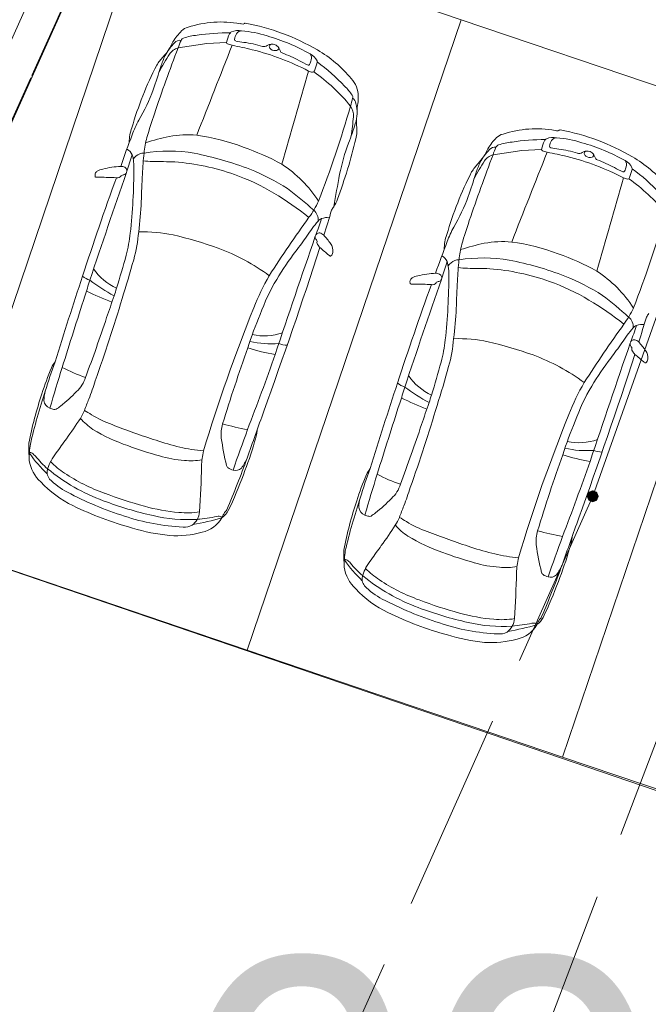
# Model space of a CAD drawing. Header units: metres. Extents: x 6541766 to 6542178, y 5894743 to 5895314.
# Tile 52 of 77: x 6541956.04 to 6541960.76, y 5895228.15 to 5895235.55. Entities that reach past the tile are written whole.
import ezdxf

# ---------------------------------------------------------------- set-up
doc = ezdxf.new("R2010")
doc.units = ezdxf.units.M
for name, pattern in [('0.5_0.5', [1, 0.5, -0.5]), ('1.0_0.5', [1.5, 1, -0.5]), ('1.5_0.5', [2, 1.5, -0.5]), ('DASHED', [0.75, 0.5, -0.25]), ('egkk-500', [2, 1.5, -0.5]), ('egug-500', [1, 0.5, -0.5])]:
    doc.linetypes.add(name, pattern=pattern)
for name, color, linetype in [('217-kontur klasyfikacyjny', 7, 'Continuous'), ('218-kontur użytku gruntowego', 7, 'Continuous'), ('219-działka ewidencyjna', 7, 'Continuous'), ('jezdnia', 7, 'Continuous'), ('zadrzewienie  zakrzewienie', 7, 'Continuous')]:
    doc.layers.add(name, color=color, linetype=linetype)
for name, color, linetype, lineweight in [('_dr_obrzeże 8x30', 210, 'Continuous', 30), ('A-OPIS', 4, 'Continuous', 20), ('A-OZNACZENIA', 7, 'Continuous', 15), ('A-PZT', 4, 'Continuous', 9), ('IE - podklad', 8, 'Continuous', 9)]:
    doc.layers.add(name, color=color, linetype=linetype, lineweight=lineweight)
doc.layers.add('A-ZIELŃ - PROJ -B', color=7, linetype='Continuous', lineweight=13, true_color=0x91c200)
doc.styles.add('MtXpl_Arial54', font='arial.ttf', dxfattribs={"height": 0.2})

# ---------------------------------------------------------------- blocks, each defined once
blk = doc.blocks.new('blok - podklad szary rfqfqw')
at = {"color": 8, "linetype": 'ByBlock', "lineweight": 9}
for p, q in [((6541957.2252, 5895235.3371), (6541957.4413, 5895235.3702)), ((6541957.4413, 5895235.3702), (6541957.5892, 5895235.3776)), ((6541959.5911, 5895234.5347), (6541959.8072, 5895234.5678)), ((6541959.8072, 5895234.5678), (6541959.9551, 5895234.5752))]:
    blk.add_line(p, q, dxfattribs=at)
for centre, radius, start, end in [((6541957.335, 5895235.3739), 0.1242, 106.31028, 132.08343), ((6541957.5483, 5895234.7263), 0.806, 79.80576, 107.93425), ((6541957.7242, 5895235.7026), 0.1859, 259.70499, 266.69007), ((6541957.7122, 5895235.5313), 0.0144, 274.97663, 317.74613), ((6541957.7284, 5895235.5154), 0.00831, 80.0944, 131.64394), ((6541957.4361, 5895233.9045), 1.6455, 59.48385, 79.71641), ((6541957.5464, 5895235.1693), 0.4182, 134.78774, 149.36891), ((6541957.4022, 5895235.0189), 0.4151, 94.75597, 109.01206), ((6541957.6047, 5895233.9104), 1.5405, 89.50703, 98.84838), ((6541957.8473, 5895235.3229), 0.2638, 152.90406, 168.03996), ((6541957.6425, 5895235.4276), 0.0338, 117.74854, 152.77186), ((6541957.6766, 5895235.3442), 0.1238, 77.97471, 113.74442), ((6541957.7601, 5895235.3841), 0.1125, 147.91706, 171.27031), ((6541957.7017, 5895235.4228), 0.0425, 88.99579, 150.18463), ((6541957.637, 5895234.6191), 0.8487, 72.41689, 85.57581), ((6541957.4644, 5895233.9429), 1.546, 60.87977, 73.89084), ((6541957.4774, 5895235.0947), 0.3954, 134.71677, 152.01673), ((6541956.0052, 5895235.982), 1.3248, 330.11566, 333.08915), ((6541957.2399, 5895235.3422), 0.0527, 81.86003, 140.53449), ((6541957.5439, 5895235.2466), 0.3313, 153.52485, 164.14839), ((6541957.28, 5895235.3766), 0.0372, 110.4707, 151.41505), ((6542296.0242, 5895101.3736), 363.952, 158.399375, 158.513649), ((6541957.598, 5895235.3765), 0.0088, 172.76704, 254.01963), ((6541957.7442, 5895235.7883), 0.4458, 250.52175, 255.38123), ((6541956.1263, 5895228.1049), 7.4067, 77.08414, 78.27314), ((6541957.6596, 5895235.4002), 0.0108, 174.49739, 263.72439), ((6541957.8552, 5895236.3659), 0.9961, 258.60685, 262.08905), ((6541957.6333, 5895234.66), 0.7243, 71.89777, 83.27164), ((6541957.8696, 5895235.3905), 0.0435, 255.04165, 305.55766), ((6541957.9297, 5895235.3023), 0.0632, 67.53453, 123.40724), ((6541957.93, 5895235.3457), 0.02, 100.28788, 174.01906), ((6541957.9415, 5895235.3531), 0.0319, 189.56076, 232.01898), ((6541957.9399, 5895235.3148), 0.048, 27.52786, 73.16338), ((6541969.9063, 5895230.4843), 13.578, 159.05907, 161.27545), ((6541957.4129, 5895234.9903), 0.411, 136.8307, 147.97407), ((6541958.6021, 5895234.363), 1.7146, 147.24121, 152.34762), ((6541957.8867, 5895234.9312), 0.8349, 155.2904, 161.44166), ((6541956.8639, 5895235.5144), 0.348, 315.73634, 326.42545), ((6541957.2573, 5895235.2234), 0.1182, 105.76462, 145.2232), ((6541957.303, 5895233.4171), 1.9662, 62.67295, 75.9051), ((6541957.9538, 5895235.3682), 0.0514, 231.6454, 287.77938), ((6541957.9644, 5895235.335), 0.0164, 287.7624, 27.75354), ((6541957.8318, 5895235.2535), 0.1722, 21.69566, 28.97128), ((6541958.0205, 5895235.3269), 0.0303, 198.60575, 245.04043), ((6541957.6922, 5895234.4312), 0.9237, 61.24927, 70.02834), ((6541958.1614, 5895235.1877), 0.1194, 25.86571, 62.39629), ((6541958.1805, 5895235.2629), 0.0473, 340.92986, 40.16325), ((6541957.7877, 5895234.4932), 0.9599, 39.74002, 59.71982), ((6541959.4206, 5895234.0028), 2.6466, 152.90426, 163.87467), ((6541952.5861, 5895236.5732), 4.7145, 340.81001, 343.02646), ((6541958.4996, 5895235.888), 0.7418, 240.70025, 246.2738), ((6541958.2047, 5895235.2177), 0.00955, 247.91697, 337.56255), ((6541958.0471, 5895235.2915), 0.1835, 335.03809, 346.1035), ((6541963.8751, 5895233.321), 5.9201, 161.21938, 161.84487), ((6541958.2547, 5895235.2317), 0.0162, 342.94905, 29.60093), ((6541957.4363, 5895234.093), 1.4123, 42.60731, 53.77502), ((6541900.3389, 5895251.4762), 60.1219, 343.56261, 344.257182), ((6541958.244, 5895235.2355), 0.0812, 241.7979, 263.99463), ((6541958.2366, 5895235.168), 0.0134, 265.40197, 349.93896), ((6541957.4568, 5895234.0379), 1.369, 39.03669, 54.86273), ((6541958.2743, 5895234.8212), 0.3042, 31.97924, 48.52548), ((6541958.378, 5895234.9718), 0.2001, 0.47638, 42.42489), ((6541955.6655, 5895235.5326), 1.4644, 329.7245, 339.65808), ((6541958.5105, 5895234.9667), 0.0269, 345.46128, 35.41116), ((6541954.1261, 5895236.1254), 4.5618, 344.41941, 345.19858), ((6541958.5052, 5895234.9129), 0.0565, 6.56544, 56.41618), ((6541958.2933, 5895234.8521), 0.2764, 342.17561, 14.09079), ((6541959.0504, 5895234.8369), 0.4822, 170.21349, 176.31256), ((6541958.1887, 5895234.9669), 0.3895, 352.90606, 0.96626), ((6541962.3548, 5895233.0671), 5.597, 161.4995, 163.40944), ((6541950.5261, 5895237.1956), 8.3171, 338.78882, 343.97899), ((6541958.4132, 5895234.827), 0.1297, 356.9947, 34.35047), ((6541957.5098, 5895234.467), 0.6657, 150.54411, 160.86388), ((6541955.1259, 5895235.8784), 3.6058, 339.62234, 342.05725), ((6541954.6589, 5895235.2179), 3.9041, 352.00469, 354.15219), ((6541958.3382, 5895234.7183), 0.2309, 344.25993, 9.01435), ((6541958.8301, 5895234.7822), 0.2652, 174.43295, 186.0042), ((6541962.4683, 5895232.5065), 5.9971, 158.6971, 161.12013), ((6541957.1483, 5895234.6342), 0.2895, 159.01072, 181.23986), ((6541957.2959, 5895233.942), 0.743, 84.65373, 100.58975), ((6541957.1644, 5895233.163), 1.5319, 68.97699, 82.47028), ((6541959.7009, 5895234.5715), 0.1242, 106.31028, 132.08343), ((6541959.9142, 5895233.9239), 0.806, 79.80576, 107.93425), ((6541960.0901, 5895234.9002), 0.1859, 259.70499, 266.69007), ((6541960.0781, 5895234.7289), 0.0144, 274.97663, 317.74613), ((6541960.0943, 5895234.713), 0.00831, 80.0944, 131.64394), ((6541959.802, 5895233.1021), 1.6455, 59.48385, 79.71641), ((6541957.6909, 5895234.4774), 0.7249, 164.98927, 174.42739), ((6541957.5107, 5895232.9873), 1.7212, 101.77918, 107.9165), ((6541954.8788, 5895235.5282), 3.7836, 339.46407, 346.66659), ((6541959.8423, 5895234.1119), 1.4306, 159.07834, 168.8723), ((6541959.9122, 5895234.3669), 0.4182, 134.78774, 149.36891), ((6541959.6458, 5895234.5742), 0.0372, 110.4707, 151.41505), ((6541959.7681, 5895234.2165), 0.4151, 94.75597, 109.01206), ((6541959.9706, 5895233.108), 1.5405, 89.50703, 98.84838), ((6541960.2131, 5895234.5205), 0.2638, 152.90406, 168.03996), ((6541960.0084, 5895234.6252), 0.0338, 117.74854, 152.77186), ((6541960.0425, 5895234.5418), 0.1238, 77.97471, 113.74442), ((6541960.126, 5895234.5817), 0.1125, 147.91706, 171.27031), ((6541960.0676, 5895234.6204), 0.0425, 88.99579, 150.18463), ((6541960.0028, 5895233.8167), 0.8487, 72.41689, 85.57581), ((6541959.8302, 5895233.1405), 1.546, 60.87977, 73.89084), ((6541956.7976, 5895234.4972), 0.0912, 24.16037, 62.10183), ((6541958.5411, 5895233.9242), 1.769, 159.8141, 164.03209), ((6541956.5935, 5895234.4499), 0.2995, 357.74661, 16.42663), ((6541956.9898, 5895234.4311), 0.1237, 115.18512, 145.04421), ((6541956.9635, 5895234.4763), 0.0718, 85.22645, 111.48359), ((6541959.4286, 5895234.2893), 2.4727, 173.99788, 177.68385), ((6541957.1534, 5895233.4185), 1.1442, 80.26424, 99.25275), ((6541956.8785, 5895232.1295), 2.4617, 68.8879, 79.02974), ((6541957.1484, 5895232.9375), 1.7494, 60.73325, 71.13871), ((6541972.2722, 5895229.6819), 13.578, 159.05907, 161.27545), ((6541959.8432, 5895234.2923), 0.3954, 134.71677, 152.01673), ((6541958.371, 5895235.1796), 1.3248, 330.11566, 333.08915), ((6541959.6232, 5895234.421), 0.1182, 105.76462, 145.2232), ((6541959.6057, 5895234.5398), 0.0527, 81.86003, 140.53449), ((6541959.9097, 5895234.4443), 0.3313, 153.52485, 164.14839), ((6542298.3901, 5895100.5712), 363.952, 158.399375, 158.513649), ((6541959.9638, 5895234.5741), 0.0088, 172.76704, 254.01963), ((6541960.1101, 5895234.9859), 0.4458, 250.52175, 255.38123), ((6541958.4922, 5895227.3025), 7.4067, 77.08414, 78.27314), ((6541960.0255, 5895234.5978), 0.0108, 174.49739, 263.72439), ((6541960.2211, 5895235.5635), 0.9961, 258.60685, 262.08905), ((6541959.9992, 5895233.8576), 0.7243, 71.89777, 83.27164), ((6541960.2354, 5895234.5881), 0.0435, 255.04165, 305.55766), ((6541960.2955, 5895234.4999), 0.0632, 67.53453, 123.40724), ((6541960.2959, 5895234.5433), 0.02, 100.28788, 174.01906), ((6541960.3074, 5895234.5507), 0.0319, 189.56076, 232.01898), ((6541960.3058, 5895234.5124), 0.048, 27.52786, 73.16338), ((6541960.3303, 5895234.5326), 0.0164, 287.7624, 27.75354), ((6541960.1977, 5895234.4511), 0.1722, 21.69566, 28.97128), ((6541957.0302, 5895234.8786), 0.394, 260.33764, 270.44027), ((6541956.8691, 5895219.6936), 14.7919, 88.71758, 89.36434), ((6541957.0541, 5895232.6925), 1.7952, 70.66658, 85.33197), ((6541957.4978, 5895233.6836), 0.9297, 32.7369, 57.03369), ((6541959.7787, 5895234.1879), 0.411, 136.8307, 147.97407), ((6541960.968, 5895233.5606), 1.7146, 147.24121, 152.34762), ((6541960.2526, 5895234.1288), 0.8349, 155.2904, 161.44166), ((6541959.2298, 5895234.712), 0.348, 315.73634, 326.42545), ((6541959.6689, 5895232.6147), 1.9662, 62.67295, 75.9051), ((6541960.3196, 5895234.5658), 0.0514, 231.6454, 287.77938), ((6541960.3864, 5895234.5245), 0.0303, 198.60575, 245.04043), ((6541960.0581, 5895233.6288), 0.9237, 61.24927, 70.02834), ((6541960.5273, 5895234.3853), 0.1194, 25.86571, 62.39629), ((6541960.5464, 5895234.4605), 0.0473, 340.92986, 40.16325), ((6541960.1535, 5895233.6908), 0.9599, 39.74002, 59.71982), ((6542010.5264, 5895215.6523), 56.8682, 160.75051, 161.61062), ((6541956.6435, 5895234.3804), 0.0425, 162.46603, 191.70985), ((6541956.6404, 5895234.3804), 0.0396, 125.4297, 161.152), ((6541956.6781, 5895234.3069), 0.1219, 98.83084, 119.81536), ((6541956.7729, 5895234.0325), 0.4108, 96.32248, 106.04398), ((6541956.8161, 5895233.8507), 0.5968, 92.14374, 98.52193), ((6541956.7967, 5895234.376), 0.0711, 67.48119, 92.3639), ((6541956.818, 5895234.3566), 0.0286, 89.60133, 136.7781), ((6541956.8121, 5895234.4127), 0.0281, 282.55525, 334.82722), ((6541956.8094, 5895234.4141), 0.0312, 334.53233, 62.10086), ((6541952.515, 5895234.4274), 4.3778, 353.69075, 0.14003), ((6541962.4588, 5895234.0487), 5.5114, 176.45828, 178.60783), ((6541957.1028, 5895232.8482), 1.6322, 58.92177, 70.47071), ((6541957.0821, 5895232.7477), 1.812, 57.80073, 67.85565), ((6541974.4533, 5895231.3637), 16.2977, 169.30565, 170.17468), ((6541961.7864, 5895233.2004), 2.6466, 152.90426, 163.87467), ((6541954.9519, 5895235.7708), 4.7145, 340.81001, 343.02646), ((6541960.8654, 5895235.0856), 0.7418, 240.70025, 246.2738), ((6541960.5706, 5895234.4153), 0.00955, 247.91697, 337.56255), ((6541960.413, 5895234.4891), 0.1835, 335.03809, 346.1035), ((6541966.241, 5895232.5186), 5.9201, 161.21938, 161.84487), ((6541960.6206, 5895234.4293), 0.0162, 342.94905, 29.60093), ((6541959.8022, 5895233.2906), 1.4123, 42.60731, 53.77502), ((6541979.4069, 5895226.1631), 24.0839, 160.09607, 161.95802), ((6541956.6077, 5895234.3719), 0.00586, 181.65504, 275.78891), ((6541956.6485, 5895235.7086), 1.3431, 268.28748, 269.56141), ((6541956.6563, 5895232.7054), 1.6602, 86.36172, 90.62718), ((6541956.7708, 5895234.3913), 0.0304, 252.66881, 330.23322), ((6541902.7048, 5895250.6738), 60.1219, 343.56261, 344.257182), ((6541960.6099, 5895234.4331), 0.0812, 241.7979, 263.99463), ((6541960.6025, 5895234.3656), 0.0134, 265.40197, 349.93896), ((6541959.8227, 5895233.2355), 1.369, 39.03669, 54.86273), ((6541956.7379, 5895232.2109), 2.3664, 51.58307, 59.32106), ((6541956.5436, 5895232.2739), 2.5081, 47.32532, 53.15329), ((6541952.6267, 5895234.4429), 4.3302, 353.53814, 356.5543), ((6541957.6647, 5895234.4666), 0.6759, 323.54987, 335.50896), ((6541958.2204, 5895234.2646), 0.2115, 325.49266, 342.48357), ((6541958.0314, 5895234.7302), 1.4644, 329.7245, 339.65808), ((6541958.188, 5895234.0478), 0.0895, 352.91514, 51.54512), ((6541450.3415, 5895394.9826), 532.8968, 342.409089, 342.430217), ((6541958.4707, 5895234.0805), 0.0996, 139.79773, 157.51278), ((6541952.892, 5895236.3932), 8.3171, 338.78882, 343.97899), ((6541965.5328, 5895228.7632), 9.042, 144.1012, 147.46043), ((6541959.3525, 5895233.135), 1.4036, 140.02793, 145.81578), ((6541954.838, 5895235.2378), 3.6618, 339.10083, 341.15823), ((6541958.3187, 5895234.0049), 0.0526, 106.73159, 142.69057), ((6541958.3431, 5895233.9617), 0.1015, 80.0491, 112.93363), ((6541964.7206, 5895232.2647), 5.597, 161.4995, 163.40944), ((6541955.6075, 5895234.0956), 1.2676, 345.60675, 353.23592), ((6541955.7181, 5895234.0664), 1.2162, 344.75879, 354.7737), ((6541956.9674, 5895232.9096), 1.0467, 77.79352, 92.08466), ((6541958.2828, 5895233.917), 0.028, 120.7743, 215.92265), ((6541958.2862, 5895233.9219), 0.0261, 81.76075, 132.74621), ((6541958.2779, 5895233.8919), 0.0571, 43.53701, 77.81505), ((6541959.8757, 5895233.6646), 0.6657, 150.54411, 160.86388), ((6541956.4975, 5895230.9474), 3.0642, 70.3839, 76.96378), ((6542223.7427, 5895143.4168), 280.4904, 161.175516, 161.367053), ((6541955.6609, 5895235.6609), 3.0695, 322.92181, 325.53035), ((6541958.1804, 5895233.8418), 0.099, 28.94297, 36.4132), ((6541958.2467, 5895233.8808), 0.0223, 349.21668, 23.71812), ((6541958.2911, 5895233.8737), 0.0227, 172.60312, 211.86016), ((6541957.7436, 5895233.4128), 0.7747, 36.01422, 42.00305), ((6541958.2967, 5895233.8138), 0.0916, 352.26065, 36.54557), ((6541964.8341, 5895231.7041), 5.9971, 158.6971, 161.12013), ((6541959.5142, 5895233.8318), 0.2895, 159.01072, 181.23986), ((6541959.8766, 5895232.1849), 1.7212, 101.77918, 107.9165), ((6541959.6618, 5895233.1396), 0.743, 84.65373, 100.58975), ((6541959.5303, 5895232.3606), 1.5319, 68.97699, 82.47028), ((6541956.9766, 5895232.3545), 1.5781, 53.72549, 69.61769), ((6541918.7126, 5895246.7424), 41.629, 340.15378, 341.94072), ((6541959.8089, 5895232.5001), 2.1457, 142.36457, 149.18911), ((6541957.7063, 5895233.4), 0.73, 36.80701, 39.23099), ((6541957.008, 5895232.2714), 2.0243, 48.22482, 50.67506), ((6541958.3494, 5895233.8043), 0.0381, 308.88812, 355.85933), ((6541960.0568, 5895233.675), 0.7249, 164.98927, 174.42739), ((6541944.5561, 5895237.197), 12.7457, 343.29118, 344.45156), ((6541949.9352, 5895235.6594), 7.2146, 342.2099, 344.62581), ((6541958.3883, 5895233.8163), 0.0473, 228.03488, 242.63096), ((6541958.3697, 5895233.7794), 0.00607, 238.26215, 307.2572), ((6541959.1634, 5895233.6948), 0.0912, 24.16037, 62.10183), ((6541960.907, 5895233.1218), 1.769, 159.8141, 164.03209), ((6541958.9594, 5895233.6475), 0.2995, 357.74661, 16.42663), ((6541959.3557, 5895233.6287), 0.1237, 115.18512, 145.04421), ((6541959.3293, 5895233.6739), 0.0718, 85.22645, 111.48359), ((6541961.7944, 5895233.4869), 2.4727, 173.99788, 177.68385), ((6541959.5193, 5895232.6161), 1.1442, 80.26424, 99.25275), ((6541959.2443, 5895231.3271), 2.4617, 68.8879, 79.02974), ((6541959.5143, 5895232.1351), 1.7494, 60.73325, 71.13871), ((6541956.9237, 5895233.8959), 0.3971, 213.07923, 246.21949), ((6541959.182, 5895233.0483), 0.5968, 92.14374, 98.52193), ((6541959.1626, 5895233.5736), 0.0711, 67.48119, 92.3639), ((6541959.3961, 5895234.0762), 0.394, 260.33764, 270.44027), ((6541959.235, 5895218.8912), 14.7919, 88.71758, 89.36434), ((6541959.4199, 5895231.8901), 1.7952, 70.66658, 85.33197), ((6541959.8636, 5895232.8812), 0.9297, 32.7369, 57.03369), ((6541987.6606, 5895223.3192), 32.8129, 161.69992, 162.87689), ((6541956.6352, 5895233.7945), 0.2146, 233.3895, 250.08808), ((6541951.946, 5895234.9873), 4.8222, 341.69416, 343.18903), ((6541957.5645, 5895234.9511), 1.6882, 233.57867, 240.93852), ((6541959.4216, 5895232.7507), 1.7468, 149.90273, 158.67823), ((6541959.2684, 5895232.8273), 1.5138, 149.34823, 160.37246), ((6542012.8922, 5895214.8499), 56.8682, 160.75051, 161.61062), ((6541959.0094, 5895233.578), 0.0425, 162.46603, 191.70985), ((6541958.9736, 5895233.5695), 0.00586, 181.65504, 275.78891), ((6541959.0063, 5895233.578), 0.0396, 125.4297, 161.152), ((6541959.044, 5895233.5045), 0.1219, 98.83084, 119.81536), ((6541959.1388, 5895233.2301), 0.4108, 96.32248, 106.04398), ((6541959.1366, 5895233.5889), 0.0304, 252.66881, 330.23322), ((6541959.1839, 5895233.5542), 0.0286, 89.60133, 136.7781), ((6541959.178, 5895233.6103), 0.0281, 282.55525, 334.82722), ((6541959.1753, 5895233.6117), 0.0312, 334.53233, 62.10086), ((6541954.8808, 5895233.625), 4.3778, 353.69075, 0.14003), ((6541964.8246, 5895233.2463), 5.5114, 176.45828, 178.60783), ((6541959.4687, 5895232.0458), 1.6322, 58.92177, 70.47071), ((6541959.448, 5895231.9453), 1.812, 57.80073, 67.85565), ((6541957.5825, 5895235.6391), 2.371, 243.8286, 248.87872), ((6541968.976, 5895229.3964), 12.8938, 161.28986, 161.55739), ((6541981.7728, 5895225.3607), 24.0839, 160.09607, 161.95802), ((6541959.0143, 5895234.9062), 1.3431, 268.28748, 269.56141), ((6541959.0222, 5895231.903), 1.6602, 86.36172, 90.62718), ((6542033.7811, 5895208.6957), 81.1328, 162.218438, 162.614439), ((6541945.0094, 5895236.9659), 12.3068, 340.40152, 343.42465), ((6541935.8014, 5895240.5531), 22.1066, 340.87803, 341.3275), ((6541959.1038, 5895231.4085), 2.3664, 51.58307, 59.32106), ((6541958.9095, 5895231.4715), 2.5081, 47.32532, 53.15329), ((6541969.3177, 5895228.7278), 12.4292, 157.99016, 163.24734), ((6541954.9925, 5895233.6405), 4.3302, 353.53814, 356.5543), ((6541960.0305, 5895233.6642), 0.6759, 323.54987, 335.50896), ((6541944.6586, 5895237.3036), 12.6747, 339.48969, 341.64097), ((6541960.3376, 5895232.2644), 2.7154, 156.7614, 162.42115), ((6541960.5539, 5895233.2454), 0.0895, 352.91514, 51.54512), ((6541452.7074, 5895394.1802), 532.8968, 342.409089, 342.430217), ((6541960.8366, 5895233.2781), 0.0996, 139.79773, 157.51278), ((6541967.8987, 5895227.9608), 9.042, 144.1012, 147.46043), ((6541961.7184, 5895232.3327), 1.4036, 140.02793, 145.81578), ((6541957.2038, 5895234.4354), 3.6618, 339.10083, 341.15823), ((6541960.6846, 5895233.2025), 0.0526, 106.73159, 142.69057), ((6541960.709, 5895233.1593), 0.1015, 80.0491, 112.93363), ((6541957.928, 5895233.8529), 0.7379, 257.23607, 274.20087), ((6541957.8715, 5895233.599), 0.4241, 257.92761, 288.97543), ((6541957.9733, 5895233.2932), 1.2676, 345.60675, 353.23592), ((6541958.084, 5895233.264), 1.2162, 344.75879, 354.7737), ((6541959.3333, 5895232.1072), 1.0467, 77.79352, 92.08466), ((6541958.8634, 5895230.145), 3.0642, 70.3839, 76.96378), ((6541960.6487, 5895233.1146), 0.028, 120.7743, 215.92265), ((6541960.6521, 5895233.1195), 0.0261, 81.76075, 132.74621), ((6541960.6438, 5895233.0895), 0.0571, 43.53701, 77.81505), ((6541960.1095, 5895232.6104), 0.7747, 36.01422, 42.00305), ((6541970.0685, 5895228.6863), 13.081, 160.35273, 162.99089), ((6541958.1575, 5895234.3193), 1.3006, 251.69471, 261.01063), ((6541958.0563, 5895233.3247), 0.2206, 250.34154, 266.88431), ((6542226.1086, 5895142.6144), 280.4904, 161.175516, 161.367053), ((6541958.0267, 5895234.8585), 3.0695, 322.92181, 325.53035), ((6541960.5463, 5895233.0394), 0.099, 28.94297, 36.4132), ((6541960.6125, 5895233.0784), 0.0223, 349.21668, 23.71812), ((6541960.6569, 5895233.0713), 0.0227, 172.60312, 211.86016), ((6541960.0722, 5895232.5976), 0.73, 36.80701, 39.23099), ((6541960.6626, 5895233.0114), 0.0916, 352.26065, 36.54557), ((6541959.6133, 5895231.7358), 3.5372, 159.40416, 163.18471), ((6541956.4613, 5895232.85), 0.2056, 140.72566, 155.52932), ((6541938.7566, 5895239.7716), 20.3455, 338.96917, 340.66273), ((6541946.922, 5895236.3946), 12.7457, 343.29118, 344.45156), ((6541959.3425, 5895231.5521), 1.5781, 53.72549, 69.61769), ((6541921.0785, 5895245.94), 41.629, 340.15378, 341.94072), ((6541962.1748, 5895231.6977), 2.1457, 142.36457, 149.18911), ((6541959.3739, 5895231.4691), 2.0243, 48.22482, 50.67506), ((6541960.7541, 5895233.0139), 0.0473, 228.03488, 242.63096), ((6541960.7153, 5895233.0019), 0.0381, 308.88812, 355.85933), ((6541957.9436, 5895232.2127), 1.819, 156.59844, 163.18375), ((6541968.0853, 5895229.2476), 12.2974, 162.53554, 164.02741), ((6541956.8846, 5895233.9259), 1.1208, 241.78816, 251.54953), ((6541952.3011, 5895234.857), 7.2146, 342.2099, 344.62581), ((6541960.7356, 5895232.977), 0.00607, 238.26215, 307.2572), ((6541956.3003, 5895232.9339), 0.2404, 312.31685, 342.75889), ((6541954.6929, 5895233.4332), 2.0009, 338.51471, 342.69068), ((6541959.2896, 5895233.0935), 0.3971, 213.07923, 246.21949), ((6541960.3733, 5895231.3751), 4.3708, 161.5402, 166.94486), ((6541956.4597, 5895232.6907), 0.2422, 163.60919, 180.3183), ((6541955.4448, 5895233.7546), 1.4255, 309.01889, 315.53656), ((6541990.0265, 5895222.5168), 32.8129, 161.69992, 162.87689), ((6541959.0011, 5895232.9921), 0.2146, 233.3895, 250.08808), ((6541954.3119, 5895234.1849), 4.8222, 341.69416, 343.18903), ((6541959.9303, 5895234.1487), 1.6882, 233.57867, 240.93852), ((6541961.7875, 5895231.9483), 1.7468, 149.90273, 158.67823), ((6541961.6343, 5895232.0249), 1.5138, 149.34823, 160.37246), ((6541958.6577, 5895231.8934), 2.5968, 160.99762, 169.45622), ((6541956.2855, 5895232.6959), 0.0683, 185.44512, 250.49876), ((6541964.0296, 5895229.7809), 8.0247, 158.6654, 159.32583), ((6541959.9484, 5895234.8367), 2.371, 243.8286, 248.87872), ((6541971.3419, 5895228.5941), 12.8938, 161.28986, 161.55739), ((6541956.3109, 5895232.7305), 0.1101, 244.05228, 259.55671), ((6541956.2976, 5895232.6469), 0.0255, 254.88899, 296.04428), ((6541956.1664, 5895232.8658), 0.2807, 300.48833, 308.80234), ((6541955.9885, 5895232.851), 0.5834, 329.48768, 336.03007), ((6541956.2465, 5895232.1025), 0.5809, 55.69008, 61.72417), ((6539953.4238, 5895944.746), 2127.1906, 340.4308561, 340.4409631), ((6542036.1469, 5895207.8933), 81.1328, 162.218438, 162.614439), ((6541947.3752, 5895236.1635), 12.3068, 340.40152, 343.42465), ((6541938.1673, 5895239.7507), 22.1066, 340.87803, 341.3275), ((6541953.8791, 5895234.2422), 3.1096, 323.71621, 327.13784), ((6541956.896, 5895232.9245), 0.5482, 222.39836, 235.5549), ((6541956.9919, 5895233.2555), 0.7924, 238.16566, 250.65411), ((6541971.6836, 5895227.9254), 12.4292, 157.99016, 163.24734), ((6541957.2583, 5895233.5723), 1.2892, 238.5622, 251.40132), ((6541958.7341, 5895237.6303), 5.5008, 248.62684, 252.27423), ((6541957.8367, 5895232.434), 0.288, 164.11737, 185.31096), ((6541958.3846, 5895235.7078), 3.2998, 255.52231, 258.85558), ((6541998.9364, 5895217.572), 43.8011, 160.11503, 160.53709), ((6541957.4419, 5895232.5006), 0.3781, 341.25642, 354.8754), ((6541947.0245, 5895236.5012), 12.6747, 339.48969, 341.64097), ((6541962.7035, 5895231.462), 2.7154, 156.7614, 162.42115), ((6541889.334, 5895280.2154), 82.3533, 324.417187, 324.507963), ((6541957.6093, 5895233.9716), 1.6739, 250.81743, 257.17548), ((6541959.7389, 5895232.7137), 2.2104, 187.96816, 193.41876), ((6541960.2374, 5895232.7966), 0.4241, 257.92761, 288.97543), ((6541956.5316, 5895232.3312), 0.4286, 174.99882, 188.14176), ((6541956.8172, 5895232.2549), 0.71, 171.28598, 181.26541), ((6541957.7753, 5895234.7849), 2.6054, 249.13107, 254.62742), ((6541957.5278, 5895233.5585), 1.2531, 256.61755, 264.88237), ((6541954.759, 5895233.2774), 3.1709, 338.82422, 343.54175), ((6541960.2939, 5895233.0505), 0.7379, 257.23607, 274.20087), ((6541960.4222, 5895232.5223), 0.2206, 250.34154, 266.88431), ((6541956.37, 5895232.276), 0.2652, 187.97992, 228.276), ((6541956.9129, 5895232.8547), 0.9808, 214.88439, 226.91669), ((6541956.1092, 5895232.2648), 0.0345, 54.08916, 90.88664), ((6541956.0229, 5895232.1521), 0.1764, 41.95967, 52.85972), ((6541956.8115, 5895232.8161), 0.8546, 219.71395, 228.47647), ((6541956.626, 5895232.0425), 0.405, 141.28713, 151.35243), ((6541957.3294, 5895233.1059), 0.8683, 253.62937, 266.28651), ((6541957.3228, 5895232.6458), 0.4094, 263.03131, 281.53638), ((6541957.9758, 5895232.1801), 0.5748, 166.89201, 178.30963), ((6541950.9981, 5895234.699), 7.1742, 336.76276, 340.09024), ((6541957.3917, 5895232.408), 0.3833, 323.85951, 336.61844), ((6541972.4344, 5895227.8839), 13.081, 160.35273, 162.99089), ((6541960.5234, 5895233.5169), 1.3006, 251.69471, 261.01063), ((6541956.3326, 5895232.1528), 0.0908, 162.31353, 215.98839), ((6541957.1533, 5895233.2785), 1.4283, 230.50448, 249.94855), ((6541956.7455, 5895231.9969), 0.5321, 153.21394, 159.82451), ((6541956.6682, 5895232.6084), 0.5507, 223.32182, 237.3813), ((6541947.9714, 5895232.4233), 9.4326, 356.53533, 358.62562), ((6541957.623, 5895232.2122), 0.036, 198.59644, 232.41767), ((6541957.68, 5895232.3045), 0.1443, 236.84272, 253.1732), ((6541957.6564, 5895232.2281), 0.0643, 253.55432, 314.1479), ((6541961.9792, 5895230.9334), 3.5372, 159.40416, 163.18471), ((6541958.8272, 5895232.0476), 0.2056, 140.72566, 155.52932), ((6541941.1225, 5895238.9692), 20.3455, 338.96917, 340.66273), ((6541956.6458, 5895232.4834), 0.5449, 224.79591, 242.3873), ((6541957.1373, 5895233.292), 1.3797, 236.27448, 250.25048), ((6541954.9235, 5895233.1516), 2.9726, 334.30612, 339.93961), ((6541960.3095, 5895231.4103), 1.819, 156.59844, 163.18375), ((6541970.4512, 5895228.4452), 12.2974, 162.53554, 164.02741), ((6541959.2505, 5895233.1235), 1.1208, 241.78816, 251.54953), ((6541956.7688, 5895232.6037), 0.7792, 222.41746, 244.66155), ((6541958.6662, 5895232.1315), 0.2404, 312.31685, 342.75889), ((6541957.0588, 5895232.6309), 2.0009, 338.51471, 342.69068), ((6541957.592, 5895234.2583), 2.5562, 242.03466, 252.49078), ((6541957.7984, 5895234.9432), 3.1578, 249.08563, 254.83706), ((6541962.7392, 5895230.5727), 4.3708, 161.5402, 166.94486), ((6541958.8256, 5895231.8883), 0.2422, 163.60919, 180.3183), ((6541957.8106, 5895232.9522), 1.4255, 309.01889, 315.53656), ((6541957.5422, 5895234.1617), 2.5185, 243.92844, 254.81677), ((6541957.5954, 5895234.375), 2.6103, 249.08585, 257.65111), ((6541957.3397, 5895233.188), 1.3438, 254.13827, 265.40177), ((6541957.5371, 5895231.8921), 0.0583, 316.4487, 336.0835), ((6541961.0236, 5895231.091), 2.5968, 160.99762, 169.45622), ((6541958.6513, 5895231.8935), 0.0683, 185.44512, 250.49876), ((6541966.3955, 5895228.9785), 8.0247, 158.6654, 159.32583), ((6541957.3362, 5895233.3507), 1.614, 251.45738, 267.37537), ((6541957.2963, 5895232.8982), 1.1039, 256.42582, 273.76489), ((6541957.2917, 5895232.4309), 0.5854, 264.14329, 279.34525), ((6541957.2389, 5895231.8692), 0.1487, 307.80828, 353.82319), ((6541957.0306, 5895233.5647), 1.8331, 279.6208, 286.59036), ((6541957.2331, 5895233.2353), 1.4449, 275.38515, 281.34151), ((6541957.3593, 5895231.9186), 0.2239, 281.94032, 330.3808), ((6541957.5292, 5895231.7654), 0.0545, 69.8647, 102.61178), ((6541957.5328, 5895231.7789), 0.0406, 54.83854, 68.03289), ((6541957.4752, 5895231.9257), 0.1416, 303.77659, 333.67631), ((6541957.3249, 5895231.9316), 0.2603, 331.63667, 337.25971), ((6541957.635, 5895231.7986), 0.0772, 136.2281, 155.20743), ((6541958.6767, 5895231.9281), 0.1101, 244.05228, 259.55671), ((6541958.6634, 5895231.8445), 0.0255, 254.88899, 296.04428), ((6541958.5322, 5895232.0634), 0.2807, 300.48833, 308.80234), ((6541958.3544, 5895232.0486), 0.5834, 329.48768, 336.03007), ((6541958.6123, 5895231.3001), 0.5809, 55.69008, 61.72417), ((6539955.7897, 5895943.9436), 2127.1906, 340.4308561, 340.4409631), ((6541957.3233, 5895233.202), 1.5356, 253.32007, 263.95389), ((6541957.2746, 5895231.8548), 0.117, 263.96107, 298.31), ((6541956.245, 5895233.4398), 3.1096, 323.71621, 327.13784), ((6541959.2619, 5895232.1221), 0.5482, 222.39836, 235.5549), ((6541959.3577, 5895232.4531), 0.7924, 238.16566, 250.65411), ((6541957.2135, 5895232.3851), 0.712, 265.81705, 285.65297), ((6541959.6242, 5895232.7699), 1.2892, 238.5622, 251.40132), ((6541961.1, 5895236.8279), 5.5008, 248.62684, 252.27423), ((6541960.2026, 5895231.6316), 0.288, 164.11737, 185.31096), ((6541960.7505, 5895234.9054), 3.2998, 255.52231, 258.85558), ((6542001.3023, 5895216.7696), 43.8011, 160.11503, 160.53709), ((6541959.8078, 5895231.6982), 0.3781, 341.25642, 354.8754), ((6541891.6999, 5895279.413), 82.3533, 324.417187, 324.507963), ((6541959.9752, 5895233.1693), 1.6739, 250.81743, 257.17548), ((6541962.1048, 5895231.9113), 2.2104, 187.96816, 193.41876), ((6541957.1248, 5895232.475), 3.1709, 338.82422, 343.54175), ((6541958.8975, 5895231.5288), 0.4286, 174.99882, 188.14176), ((6541959.1831, 5895231.4525), 0.71, 171.28598, 181.26541), ((6541960.1412, 5895233.9825), 2.6054, 249.13107, 254.62742), ((6541959.8937, 5895232.7561), 1.2531, 256.61755, 264.88237), ((6541960.3417, 5895231.3777), 0.5748, 166.89201, 178.30963), ((6541958.7359, 5895231.4736), 0.2652, 187.97992, 228.276), ((6541959.2788, 5895232.0523), 0.9808, 214.88439, 226.91669), ((6541958.475, 5895231.4624), 0.0345, 54.08916, 90.88664), ((6541958.3888, 5895231.3497), 0.1764, 41.95967, 52.85972), ((6541959.1774, 5895232.0138), 0.8546, 219.71395, 228.47647), ((6541959.1114, 5895231.1945), 0.5321, 153.21394, 159.82451), ((6541959.0341, 5895231.806), 0.5507, 223.32182, 237.3813), ((6541958.9918, 5895231.2401), 0.405, 141.28713, 151.35243), ((6541959.6952, 5895232.3035), 0.8683, 253.62937, 266.28651), ((6541959.6887, 5895231.8434), 0.4094, 263.03131, 281.53638), ((6541953.364, 5895233.8966), 7.1742, 336.76276, 340.09024), ((6541959.7576, 5895231.6056), 0.3833, 323.85951, 336.61844), ((6541958.6985, 5895231.3504), 0.0908, 162.31353, 215.98839), ((6541959.5192, 5895232.4761), 1.4283, 230.50448, 249.94855), ((6541950.3373, 5895231.6209), 9.4326, 356.53533, 358.62562), ((6541959.9889, 5895231.4098), 0.036, 198.59644, 232.41767), ((6541960.0458, 5895231.5021), 0.1443, 236.84272, 253.1732), ((6541960.0223, 5895231.4257), 0.0643, 253.55432, 314.1479), ((6541959.0117, 5895231.681), 0.5449, 224.79591, 242.3873), ((6541959.5032, 5895232.4896), 1.3797, 236.27448, 250.25048), ((6541957.2894, 5895232.3492), 2.9726, 334.30612, 339.93961), ((6541959.1347, 5895231.8013), 0.7792, 222.41746, 244.66155), ((6541959.9578, 5895233.4559), 2.5562, 242.03466, 252.49078), ((6541959.9613, 5895233.5726), 2.6103, 249.08585, 257.65111), ((6541960.1642, 5895234.1408), 3.1578, 249.08563, 254.83706), ((6541959.9081, 5895233.3593), 2.5185, 243.92844, 254.81677), ((6541959.7056, 5895232.3856), 1.3438, 254.13827, 265.40177), ((6541959.8411, 5895231.1233), 0.1416, 303.77659, 333.67631), ((6541959.9029, 5895231.0897), 0.0583, 316.4487, 336.0835), ((6541959.702, 5895232.5483), 1.614, 251.45738, 267.37537), ((6541959.6621, 5895232.0958), 1.1039, 256.42582, 273.76489), ((6541959.6576, 5895231.6285), 0.5854, 264.14329, 279.34525), ((6541959.6048, 5895231.0669), 0.1487, 307.80828, 353.82319), ((6541959.3964, 5895232.7623), 1.8331, 279.6208, 286.59036), ((6541959.599, 5895232.4329), 1.4449, 275.38515, 281.34151), ((6541959.7252, 5895231.1162), 0.2239, 281.94032, 330.3808), ((6541959.8951, 5895230.963), 0.0545, 69.8647, 102.61178), ((6541959.8987, 5895230.9765), 0.0406, 54.83854, 68.03289), ((6541959.6908, 5895231.1292), 0.2603, 331.63667, 337.25971), ((6541960.0009, 5895230.9962), 0.0772, 136.2281, 155.20743), ((6541959.6892, 5895232.3996), 1.5356, 253.32007, 263.95389), ((6541959.6404, 5895231.0524), 0.117, 263.96107, 298.31), ((6541959.5794, 5895231.5827), 0.712, 265.81705, 285.65297)]:
    blk.add_arc(centre, radius, start, end, dxfattribs=at)
at = {"color": 8, "linetype": 'Continuous', "lineweight": 9, "extrusion": (0, 0, -1)}
for points in [[(-6541960.3082, 5895231.9382), (-6541960.3082, 5895232.0018), (-6541960.295, 5895231.97)], [(-6541960.3082, 5895232.0018), (-6541960.34, 5895231.925), (-6541960.34, 5895232.015)], [(-6541960.3082, 5895232.0018), (-6541960.3082, 5895231.9382), (-6541960.34, 5895231.925)], [(-6541960.34, 5895232.015), (-6541960.34, 5895231.925), (-6541960.3718, 5895231.9382)], [(-6541960.34, 5895232.015), (-6541960.3718, 5895231.9382), (-6541960.3718, 5895232.0018)], [(-6541960.3718, 5895232.0018), (-6541960.3718, 5895231.9382), (-6541960.385, 5895231.97)]]:
    blk.add_solid(points, dxfattribs=at)
at = {"layer": '217-kontur klasyfikacyjny', "color": 8, "linetype": 'egkk-500', "lineweight": 9}
blk.add_line((6541957.57, 5895238.32), (6541953.44, 5895229.19), dxfattribs=at)
at = {"layer": '218-kontur użytku gruntowego', "color": 8, "linetype": 'egug-500', "lineweight": 9}
for p, q in [((6541953.44, 5895229.19), (6541957.57, 5895238.32)), ((6541957.57, 5895238.32), (6541953.44, 5895229.19))]:
    blk.add_line(p, q, dxfattribs=at)
at = {"layer": '219-działka ewidencyjna', "color": 8, "linetype": '0.5_0.5', "lineweight": 9}
blk.add_line((6541953.44, 5895229.19), (6541957.57, 5895238.32), dxfattribs=at)
at = {"layer": '_dr_obrzeże 8x30', "color": 8, "lineweight": 9}
blk.add_line((6541952.1152, 5895226.8719), (6541957.2282, 5895238.1724), dxfattribs=at)
at = {"layer": 'A-OZNACZENIA', "color": 8, "linetype": 'DASHED', "lineweight": 9, "ltscale": 5}
blk.add_line((6541949.13, 5895219.61), (6541957.57, 5895238.32), dxfattribs=at)
at = {"layer": 'A-PZT', "color": 8, "lineweight": 9}
for p, q in [((6541956.9831, 5895236.3524), (6541955.3772, 5895231.6174)), ((6541959.3507, 5895235.5495), (6541956.9831, 5895236.3524)), ((6541957.7448, 5895230.8144), (6541959.3507, 5895235.5495)), ((6541959.3507, 5895235.5495), (6541957.7448, 5895230.8144)), ((6541959.3507, 5895235.5495), (6541961.7182, 5895234.7465)), ((6541961.7182, 5895234.7465), (6541959.3507, 5895235.5495)), ((6541960.1123, 5895230.0114), (6541961.7182, 5895234.7465)), ((6541961.7182, 5895234.7465), (6541960.1123, 5895230.0114)), ((6541954.6497, 5895231.8641), (6541965.4163, 5895228.1922)), ((6541955.3772, 5895231.6174), (6541957.7448, 5895230.8144)), ((6541957.7448, 5895230.8144), (6541960.1123, 5895230.0114)), ((6541960.1123, 5895230.0114), (6541962.4798, 5895229.2085))]:
    blk.add_line(p, q, dxfattribs=at)
at = {"layer": 'A-ZIELŃ - PROJ -B', "color": 8, "lineweight": 9}
for p, q in [((6541955.3772, 5895231.6174), (6541958.5891, 5895241.0875)), ((6541957.57, 5895238.32), (6541954.6567, 5895231.8617))]:
    blk.add_line(p, q, dxfattribs=at)
at = {"layer": 'jezdnia', "color": 8, "linetype": '1.5_0.5', "lineweight": 9}
for p, q in [((6541960.34, 5895231.97), (6541965.49, 5895246.51)), ((6541954.09, 5895217.95), (6541960.34, 5895231.97))]:
    blk.add_line(p, q, dxfattribs=at)
at = {"layer": 'zadrzewienie  zakrzewienie', "color": 8, "linetype": '1.0_0.5', "lineweight": 9}
blk.add_line((6541956.29, 5895218.21), (6541980.66, 5895282.38), dxfattribs=at)
at = {"layer": 'A-OPIS', "color": 8, "lineweight": 9, "style": 'MtXpl_Arial54'}
blk.add_text('60MP', height=2.4, dxfattribs=at).set_placement((6541957.1615, 5895226.102))

msp = doc.modelspace()

# ---------------------------------------------------------------- block references
at = {"layer": 'IE - podklad'}
msp.add_blockref('blok - podklad szary rfqfqw', (0, 0), dxfattribs=at)

doc.saveas('drawing.dxf')
